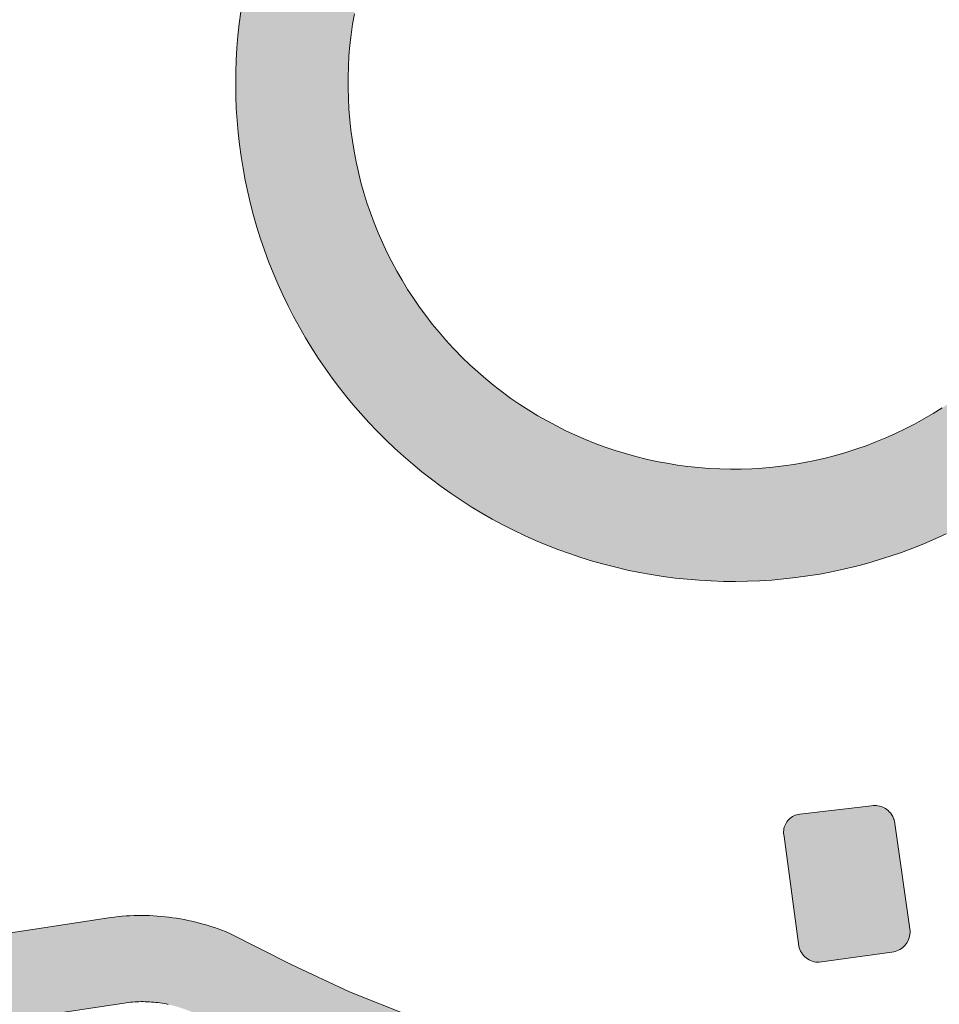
# Model space of a CAD drawing. Extents: x 97094 to 109644, y 463509 to 471969.
# Tile 193 of 256: x 103308 to 103333, y 468692 to 468719. Entities that reach past the tile are written whole.
import ezdxf

# ---------------------------------------------------------------- set-up
doc = ezdxf.new("R2010")
doc.units = 0
doc.layers.add('109 Onkruidbestrijding elementen', color=6, linetype='Continuous', lineweight=20, true_color=0xff00ff)

msp = doc.modelspace()

# ---------------------------------------------------------------- hatches: boundary and pattern name
at = {"layer": '109 Onkruidbestrijding elementen', "true_color": 0xff00ff}
h = msp.add_hatch(color=6, dxfattribs=at)
h.paths.add_polyline_path([(103318.074, 468708.104), (103318.307, 468707.871), (103318.545, 468707.644), (103318.789, 468707.422), (103319.039, 468707.207), (103319.293, 468706.998), (103319.553, 468706.795), (103319.817, 468706.598), (103320.086, 468706.408), (103320.359, 468706.224), (103320.637, 468706.047), (103320.92, 468705.877), (103321.206, 468705.714), (103321.496, 468705.558), (103321.79, 468705.408), (103322.087, 468705.266), (103322.387, 468705.132), (103322.691, 468705.004), (103322.998, 468704.884), (103323.308, 468704.772), (103323.62, 468704.667), (103323.935, 468704.57), (103324.252, 468704.48), (103324.571, 468704.398), (103324.892, 468704.324), (103325.215, 468704.258), (103325.539, 468704.199), (103325.865, 468704.148), (103326.191, 468704.106), (103326.519, 468704.071), (103326.847, 468704.044), (103327.176, 468704.026), (103327.506, 468704.015), (103327.835, 468704.012), (103328.164, 468704.017), (103328.494, 468704.03), (103328.822, 468704.052), (103329.151, 468704.081), (103329.478, 468704.118), (103329.804, 468704.163), (103330.129, 468704.216), (103330.453, 468704.277), (103330.775, 468704.345), (103331.096, 468704.422), (103331.414, 468704.506), (103331.731, 468704.598), (103332.045, 468704.698), (103332.356, 468704.805), (103332.665, 468704.92), (103332.971, 468705.042), (103333.274, 468705.172), (103333.574, 468705.309), (103333.87, 468705.453), (103334.163, 468705.604), (103334.452, 468705.762), (103334.737, 468705.928), (103335.017, 468706.1), (103335.294, 468706.279), (103335.566, 468706.465), (103335.834, 468706.657), (103336.097, 468706.855), (103336.355, 468707.06), (103336.608, 468707.272), (103336.855, 468707.489), (103337.098, 468707.712), (103337.334, 468707.941), (103337.566, 468708.176), (103337.791, 468708.416), (103338.011, 468708.662), (103338.224, 468708.912), (103338.432, 468709.168), (103338.633, 468709.429), (103338.827, 468709.695), (103339.016, 468709.966), (103339.197, 468710.24), (103339.372, 468710.52), (103339.54, 468710.803), (103339.701, 468711.091), (103339.855, 468711.382), (103340.002, 468711.677), (103340.142, 468711.975), (103340.274, 468712.277), (103340.4, 468712.581), (103340.517, 468712.889), (103340.627, 468713.2), (103340.73, 468713.513), (103340.803, 468713.753), (103340.892, 468714.07), (103340.973, 468714.389), (103341.047, 468714.711), (103341.113, 468715.033), (103341.171, 468715.358), (103341.221, 468715.683), (103341.263, 468716.01), (103341.297, 468716.338), (103341.323, 468716.666), (103341.341, 468716.995), (103341.351, 468717.325), (103341.354, 468717.654), (103341.348, 468717.983), (103341.334, 468718.313), (103341.312, 468718.641), (103341.282, 468718.969), (103341.245, 468719.297), (103341.199, 468719.623), (103341.146, 468719.948), (103341.084, 468720.272), (103341.015, 468720.594), (103340.938, 468720.914), (103340.853, 468721.233), (103340.76, 468721.549), (103340.66, 468721.863), (103340.552, 468722.174), (103340.437, 468722.483), (103340.314, 468722.788), (103340.184, 468723.091), (103340.047, 468723.39), (103339.902, 468723.686), (103339.75, 468723.979), (103339.591, 468724.267), (103339.425, 468724.552), (103339.253, 468724.833), (103339.073, 468725.109), (103338.887, 468725.381), (103338.694, 468725.648), (103338.495, 468725.91), (103338.29, 468726.168), (103338.078, 468726.421), (103337.861, 468726.668), (103337.637, 468726.91), (103337.408, 468727.146), (103337.172, 468727.377), (103336.932, 468727.602), (103336.686, 468727.821), (103336.435, 468728.034), (103336.178, 468728.241), (103335.917, 468728.442), (103335.651, 468728.636), (103335.38, 468728.824), (103335.105, 468729.005), (103334.825, 468729.179), (103334.541, 468729.347), (103334.254, 468729.507), (103333.962, 468729.661), (103333.667, 468729.807), (103333.369, 468729.946), (103333.067, 468730.078), (103332.762, 468730.203), (103332.454, 468730.32), (103332.143, 468730.43), (103331.83, 468730.532), (103331.514, 468730.626), (103331.196, 468730.713), (103330.876, 468730.792), (103330.555, 468730.863), (103330.231, 468730.926), (103329.907, 468730.981), (103329.581, 468731.029), (103329.253, 468731.069), (103328.926, 468731.1), (103328.597, 468731.124), (103328.268, 468731.14), (103327.939, 468731.147), (103327.609, 468731.147), (103327.28, 468731.139), (103326.951, 468731.123), (103326.622, 468731.098), (103326.55, 468731.092), (103326.222, 468731.058), (103325.896, 468731.016), (103325.57, 468730.966), (103325.245, 468730.909), (103324.923, 468730.843), (103324.601, 468730.769), (103324.282, 468730.688), (103323.965, 468730.599), (103323.65, 468730.503), (103323.337, 468730.399), (103323.027, 468730.287), (103322.72, 468730.168), (103322.416, 468730.041), (103322.115, 468729.907), (103321.818, 468729.765), (103321.524, 468729.617), (103321.233, 468729.461), (103320.947, 468729.299), (103320.664, 468729.129), (103320.386, 468728.953), (103320.112, 468728.77), (103319.842, 468728.58), (103319.578, 468728.384), (103319.318, 468728.182), (103319.063, 468727.973), (103318.813, 468727.758), (103318.569, 468727.537), (103318.33, 468727.311), (103318.096, 468727.078), (103317.868, 468726.84), (103317.646, 468726.597), (103317.43, 468726.348), (103317.221, 468726.094), (103317.017, 468725.835), (103316.82, 468725.571), (103316.629, 468725.302), (103316.445, 468725.029), (103316.267, 468724.752), (103316.096, 468724.47), (103315.933, 468724.184), (103315.776, 468723.894), (103315.626, 468723.601), (103315.483, 468723.304), (103315.348, 468723.003), (103315.22, 468722.7), (103315.099, 468722.393), (103314.986, 468722.084), (103314.881, 468721.772), (103314.783, 468721.457), (103314.692, 468721.14), (103314.61, 468720.821), (103314.535, 468720.501), (103314.468, 468720.178), (103314.409, 468719.854), (103314.358, 468719.529), (103314.314, 468719.202), (103314.279, 468718.874), (103314.251, 468718.546), (103314.232, 468718.217), (103314.22, 468717.888), (103314.217, 468717.558), (103314.221, 468717.229), (103314.234, 468716.9), (103314.255, 468716.571), (103314.283, 468716.243), (103314.319, 468715.915), (103314.364, 468715.589), (103314.416, 468715.264), (103314.476, 468714.94), (103314.544, 468714.617), (103314.62, 468714.297), (103314.704, 468713.978), (103314.795, 468713.661), (103314.894, 468713.347), (103315.001, 468713.035), (103315.115, 468712.726), (103315.236, 468712.42), (103315.365, 468712.117), (103315.502, 468711.817), (103315.645, 468711.521), (103315.796, 468711.228), (103315.954, 468710.938), (103316.118, 468710.653), (103316.29, 468710.372), (103316.468, 468710.095), (103316.653, 468709.822), (103316.845, 468709.554), (103317.043, 468709.291), (103317.247, 468709.033), (103317.41, 468708.836), (103317.625, 468708.587), (103317.847, 468708.343), (103318.074, 468708.104)])
h.paths.add_polyline_path([(103319.573, 468711.025), (103319.395, 468711.254), (103319.224, 468711.488), (103319.059, 468711.726), (103318.901, 468711.969), (103318.749, 468712.216), (103318.605, 468712.468), (103318.467, 468712.723), (103318.337, 468712.982), (103318.214, 468713.244), (103318.098, 468713.51), (103317.989, 468713.779), (103317.888, 468714.051), (103317.794, 468714.325), (103317.708, 468714.602), (103317.63, 468714.881), (103317.559, 468715.162), (103317.497, 468715.445), (103317.442, 468715.73), (103317.395, 468716.016), (103317.355, 468716.303), (103317.324, 468716.592), (103317.301, 468716.881), (103317.286, 468717.17), (103317.278, 468717.46), (103317.279, 468717.75), (103317.288, 468718.04), (103317.304, 468718.329), (103317.329, 468718.618), (103317.362, 468718.906), (103317.402, 468719.193), (103317.451, 468719.479), (103317.507, 468719.763), (103317.571, 468720.046), (103317.643, 468720.327), (103317.723, 468720.606), (103317.81, 468720.882), (103317.905, 468721.156), (103318.007, 468721.427), (103318.117, 468721.696), (103318.235, 468721.961), (103318.359, 468722.223), (103318.491, 468722.481), (103318.629, 468722.736), (103318.775, 468722.986), (103318.928, 468723.233), (103319.087, 468723.475), (103319.253, 468723.713), (103319.426, 468723.946), (103319.604, 468724.174), (103319.789, 468724.397), (103319.981, 468724.615), (103320.178, 468724.828), (103320.38, 468725.035), (103320.589, 468725.236), (103320.803, 468725.432), (103321.022, 468725.622), (103321.247, 468725.805), (103321.476, 468725.983), (103321.71, 468726.153), (103321.949, 468726.318), (103322.192, 468726.475), (103322.44, 468726.626), (103322.692, 468726.77), (103322.947, 468726.907), (103323.206, 468727.037), (103323.469, 468727.16), (103323.735, 468727.276), (103324.004, 468727.384), (103324.276, 468727.484), (103324.551, 468727.577), (103324.828, 468727.663), (103325.107, 468727.741), (103325.388, 468727.811), (103325.671, 468727.873), (103325.956, 468727.927), (103326.242, 468727.974), (103326.53, 468728.012), (103326.818, 468728.043), (103327.107, 468728.066), (103327.383, 468728.08), (103327.673, 468728.087), (103327.963, 468728.086), (103328.253, 468728.077), (103328.542, 468728.06), (103328.831, 468728.035), (103329.119, 468728.003), (103329.406, 468727.962), (103329.692, 468727.913), (103329.976, 468727.857), (103330.259, 468727.792), (103330.54, 468727.72), (103330.818, 468727.64), (103331.095, 468727.553), (103331.369, 468727.457), (103331.64, 468727.355), (103331.908, 468727.245), (103332.173, 468727.127), (103332.435, 468727.003), (103332.693, 468726.871), (103332.948, 468726.732), (103333.198, 468726.586), (103333.445, 468726.433), (103333.687, 468726.273), (103333.924, 468726.107), (103334.157, 468725.935), (103334.385, 468725.756), (103334.609, 468725.57), (103334.826, 468725.379), (103335.039, 468725.182), (103335.246, 468724.979), (103335.447, 468724.77), (103335.643, 468724.556), (103335.832, 468724.337), (103336.016, 468724.112), (103336.193, 468723.883), (103336.363, 468723.648), (103336.528, 468723.409), (103336.685, 468723.166), (103336.836, 468722.918), (103336.98, 468722.666), (103337.116, 468722.411), (103337.246, 468722.151), (103337.369, 468721.889), (103337.484, 468721.623), (103337.592, 468721.353), (103337.692, 468721.081), (103337.785, 468720.807), (103337.87, 468720.53), (103337.948, 468720.25), (103338.018, 468719.969), (103338.08, 468719.686), (103338.134, 468719.401), (103338.18, 468719.115), (103338.219, 468718.827), (103338.249, 468718.539), (103338.272, 468718.25), (103338.286, 468717.96), (103338.293, 468717.67), (103338.291, 468717.38), (103338.282, 468717.091), (103338.264, 468716.801), (103338.239, 468716.512), (103338.206, 468716.224), (103338.164, 468715.937), (103338.115, 468715.652), (103338.058, 468715.367), (103337.993, 468715.085), (103337.92, 468714.804), (103337.84, 468714.526), (103337.752, 468714.249), (103337.656, 468713.976), (103337.601, 468713.828), (103337.494, 468713.559), (103337.379, 468713.292), (103337.257, 468713.029), (103337.128, 468712.77), (103336.992, 468712.514), (103336.848, 468712.262), (103336.698, 468712.014), (103336.541, 468711.77), (103336.377, 468711.531), (103336.207, 468711.296), (103336.031, 468711.066), (103335.848, 468710.841), (103335.659, 468710.621), (103335.464, 468710.407), (103335.263, 468710.197), (103335.056, 468709.994), (103334.844, 468709.796), (103334.627, 468709.605), (103334.404, 468709.419), (103334.176, 468709.239), (103333.944, 468709.066), (103333.706, 468708.9), (103333.465, 468708.739), (103333.219, 468708.586), (103332.968, 468708.44), (103332.714, 468708.3), (103332.456, 468708.168), (103332.195, 468708.042), (103331.93, 468707.924), (103331.662, 468707.814), (103331.391, 468707.711), (103331.117, 468707.615), (103330.841, 468707.527), (103330.563, 468707.446), (103330.282, 468707.373), (103329.999, 468707.308), (103329.715, 468707.251), (103329.429, 468707.202), (103329.142, 468707.161), (103328.854, 468707.127), (103328.566, 468707.102), (103328.276, 468707.084), (103327.986, 468707.074), (103327.696, 468707.073), (103327.407, 468707.079), (103327.117, 468707.094), (103326.828, 468707.116), (103326.54, 468707.147), (103326.252, 468707.185), (103325.966, 468707.231), (103325.681, 468707.285), (103325.398, 468707.347), (103325.116, 468707.417), (103324.837, 468707.495), (103324.56, 468707.58), (103324.285, 468707.673), (103324.013, 468707.773), (103323.744, 468707.881), (103323.478, 468707.996), (103323.215, 468708.118), (103322.956, 468708.248), (103322.7, 468708.385), (103322.448, 468708.529), (103322.201, 468708.679), (103321.957, 468708.837), (103321.718, 468709.001), (103321.484, 468709.171), (103321.254, 468709.349), (103321.029, 468709.532), (103320.81, 468709.721), (103320.596, 468709.917), (103320.387, 468710.118), (103320.184, 468710.325), (103320.143, 468710.368), (103319.947, 468710.582), (103319.757, 468710.801), (103319.573, 468711.025)])
for points in [[(103332.083, 468697.669), (103332.082, 468697.67), (103332.056, 468697.706), (103332.026, 468697.739), (103331.994, 468697.77), (103331.96, 468697.798), (103331.924, 468697.824), (103331.885, 468697.846), (103331.845, 468697.865), (103331.803, 468697.881), (103331.761, 468697.893), (103331.717, 468697.902), (103331.673, 468697.908), (103331.629, 468697.909), (103331.584, 468697.907), (103331.54, 468697.902), (103329.587, 468697.67), (103329.545, 468697.665), (103329.505, 468697.655), (103329.465, 468697.643), (103329.426, 468697.627), (103329.389, 468697.608), (103329.353, 468697.585), (103329.32, 468697.56), (103329.289, 468697.532), (103329.261, 468697.501), (103329.235, 468697.468), (103329.212, 468697.433), (103329.193, 468697.396), (103329.176, 468697.357), (103329.164, 468697.317), (103329.154, 468697.277), (103329.148, 468697.235), (103329.146, 468697.193), (103329.147, 468697.152), (103329.152, 468697.11), (103329.161, 468697.069), (103329.557, 468694.08), (103329.569, 468694.033), (103329.586, 468693.988), (103329.606, 468693.944), (103329.63, 468693.902), (103329.657, 468693.862), (103329.688, 468693.825), (103329.721, 468693.79), (103329.758, 468693.759), (103329.797, 468693.731), (103329.839, 468693.706), (103329.882, 468693.685), (103329.927, 468693.668), (103329.973, 468693.654), (103330.021, 468693.645), (103330.069, 468693.64), (103330.117, 468693.639), (103332.099, 468693.916), (103332.145, 468693.923), (103332.189, 468693.933), (103332.233, 468693.948), (103332.276, 468693.966), (103332.316, 468693.987), (103332.355, 468694.012), (103332.392, 468694.04), (103332.426, 468694.07), (103332.458, 468694.104), (103332.487, 468694.14), (103332.512, 468694.178), (103332.534, 468694.218), (103332.553, 468694.26), (103332.569, 468694.304), (103332.58, 468694.348), (103332.588, 468694.393), (103332.593, 468694.439), (103332.593, 468694.485), (103332.163, 468697.486), (103332.155, 468697.518), (103332.144, 468697.549), (103332.132, 468697.58), (103332.118, 468697.61), (103332.102, 468697.639), (103332.084, 468697.667), (103332.083, 468697.669)], [(103329.254, 468593.828), (103328.855, 468605.766), (103328.287, 468627.073), (103328.282, 468627.252), (103328.3, 468631.138), (103328.32, 468635.242), (103328.718, 468647.667), (103328.845, 468648.7), (103328.954, 468649.735), (103329.045, 468650.772), (103329.118, 468651.811), (103329.173, 468652.85), (103329.21, 468653.891), (103329.228, 468654.931), (103329.229, 468655.972), (103329.211, 468657.013), (103329.176, 468658.053), (103329.122, 468659.093), (103329.05, 468660.131), (103328.96, 468661.168), (103328.852, 468662.204), (103328.726, 468663.237), (103328.582, 468664.268), (103327.09, 468670.49), (103326.097, 468674.63), (103325.814, 468675.81), (103322.81, 468688.333), (103322.789, 468688.416), (103322.767, 468688.499), (103322.744, 468688.582), (103322.719, 468688.664), (103322.693, 468688.746), (103322.665, 468688.827), (103322.636, 468688.908), (103322.606, 468688.988), (103322.574, 468689.068), (103322.541, 468689.147), (103322.507, 468689.226), (103322.471, 468689.304), (103322.434, 468689.381), (103322.396, 468689.458), (103322.357, 468689.534), (103322.316, 468689.61), (103322.274, 468689.685), (103322.231, 468689.759), (103322.186, 468689.832), (103322.141, 468689.905), (103322.094, 468689.977), (103322.045, 468690.048), (103321.996, 468690.118), (103321.946, 468690.188), (103321.894, 468690.256), (103321.841, 468690.324), (103321.788, 468690.391), (103321.733, 468690.457), (103321.676, 468690.522), (103321.619, 468690.586), (103321.561, 468690.649), (103321.502, 468690.711), (103321.442, 468690.772), (103321.38, 468690.832), (103321.318, 468690.891), (103321.255, 468690.949), (103321.19, 468691.006), (103321.125, 468691.062), (103321.059, 468691.117), (103320.992, 468691.17), (103320.924, 468691.223), (103320.855, 468691.274), (103320.786, 468691.324), (103320.715, 468691.373), (103320.644, 468691.421), (103320.572, 468691.468), (103320.499, 468691.513), (103320.426, 468691.558), (103320.351, 468691.601), (103320.276, 468691.642), (103320.201, 468691.683), (103320.124, 468691.722), (103320.047, 468691.76), (103319.97, 468691.797), (103319.891, 468691.832), (103319.813, 468691.866), (103319.733, 468691.899), (103319.653, 468691.93), (103319.573, 468691.96), (103318.959, 468692.183), (103317.321, 468692.834), (103315.725, 468693.581), (103314.036, 468694.434), (103313.938, 468694.474), (103313.838, 468694.513), (103313.739, 468694.549), (103313.638, 468694.584), (103313.537, 468694.618), (103313.436, 468694.649), (103313.334, 468694.679), (103313.231, 468694.707), (103313.128, 468694.734), (103313.025, 468694.758), (103312.921, 468694.781), (103312.817, 468694.802), (103312.712, 468694.821), (103312.607, 468694.838), (103312.502, 468694.854), (103312.397, 468694.868), (103312.291, 468694.88), (103312.185, 468694.89), (103312.079, 468694.899), (103311.973, 468694.905), (103311.867, 468694.91), (103311.761, 468694.913), (103311.654, 468694.914), (103311.548, 468694.913), (103311.442, 468694.911), (103311.335, 468694.906), (103311.229, 468694.9), (103311.123, 468694.892), (103311.017, 468694.882), (103310.912, 468694.871), (103310.806, 468694.857), (103310.701, 468694.842), (103294.56, 468692.368), (103294.946, 468690.086), (103311.18, 468692.53), (103311.237, 468692.538), (103311.294, 468692.545), (103311.351, 468692.551), (103311.408, 468692.556), (103311.466, 468692.56), (103311.523, 468692.563), (103311.58, 468692.565), (103311.638, 468692.567), (103311.695, 468692.567), (103311.753, 468692.566), (103311.81, 468692.564), (103311.868, 468692.561), (103311.925, 468692.557), (103311.982, 468692.553), (103312.039, 468692.547), (103312.096, 468692.54), (103312.153, 468692.532), (103312.21, 468692.524), (103312.267, 468692.514), (103312.323, 468692.503), (103312.38, 468692.492), (103312.436, 468692.479), (103312.491, 468692.465), (103312.547, 468692.451), (103312.602, 468692.435), (103312.657, 468692.419), (103312.712, 468692.401), (103312.767, 468692.383), (103312.821, 468692.364), (103312.875, 468692.344), (103312.928, 468692.323), (103312.981, 468692.301), (103313.034, 468692.278), (103313.086, 468692.254), (103313.138, 468692.229), (103316.368, 468690.653), (103318.58, 468689.787), (103318.638, 468689.764), (103318.695, 468689.74), (103318.752, 468689.715), (103318.808, 468689.689), (103318.864, 468689.662), (103318.92, 468689.634), (103318.975, 468689.605), (103319.029, 468689.575), (103319.083, 468689.545), (103319.137, 468689.513), (103319.19, 468689.481), (103319.242, 468689.447), (103319.294, 468689.413), (103319.346, 468689.378), (103319.396, 468689.342), (103319.446, 468689.305), (103319.496, 468689.268), (103319.545, 468689.229), (103319.593, 468689.19), (103319.641, 468689.15), (103319.687, 468689.109), (103319.734, 468689.068), (103319.779, 468689.025), (103319.824, 468688.982), (103319.868, 468688.938), (103319.911, 468688.894), (103319.954, 468688.848), (103319.995, 468688.802), (103320.036, 468688.756), (103320.077, 468688.708), (103320.116, 468688.66), (103320.154, 468688.611), (103320.192, 468688.562), (103320.229, 468688.512), (103320.265, 468688.462), (103320.3, 468688.41), (103320.335, 468688.359), (103320.368, 468688.306), (103320.401, 468688.253), (103320.433, 468688.2), (103320.463, 468688.146), (103320.493, 468688.091), (103320.522, 468688.036), (103320.55, 468687.981), (103320.578, 468687.925), (103320.604, 468687.869), (103320.629, 468687.812), (103320.653, 468687.755), (103320.677, 468687.697), (103320.699, 468687.639), (103320.72, 468687.581), (103320.741, 468687.522), (103320.76, 468687.463), (103320.779, 468687.404), (103320.796, 468687.344), (103320.813, 468687.284), (103320.828, 468687.224), (103323.824, 468675.131), (103326.528, 468664.216), (103326.653, 468663.19), (103326.757, 468662.162), (103326.842, 468661.132), (103326.906, 468660.1), (103326.949, 468659.067), (103326.973, 468658.034), (103326.976, 468657), (103326.959, 468655.967), (103326.921, 468654.934), (103326.723, 468647.712), (103326.687, 468646.408), (103326.605, 468643.2), (103326.335, 468634.466), (103326.545, 468634.307), (103326.618, 468634.053), (103326.396, 468628.327), (103326.409, 468627.935), (103326.568, 468623.25), (103326.827, 468617.609), (103326.981, 468612.516), (103327.278, 468600.628), (103326.849, 468600.61), (103326.947, 468598.301), (103327.255, 468591.379), (103329.254, 468593.828)]]:
    msp.add_hatch(color=6, dxfattribs=at).paths.add_polyline_path(points)

# ---------------------------------------------------------------- linework, layer by layer
at = {"layer": '109 Onkruidbestrijding elementen', "color": 3, "true_color": 0x00ff00}
for points in [[(103314.358, 468719.529), (103314.314, 468719.202), (103314.279, 468718.874), (103314.251, 468718.546), (103314.232, 468718.217), (103314.22, 468717.888), (103314.217, 468717.558), (103314.221, 468717.229), (103314.234, 468716.9), (103314.255, 468716.571), (103314.283, 468716.243), (103314.319, 468715.915), (103314.364, 468715.589), (103314.416, 468715.264), (103314.476, 468714.94), (103314.544, 468714.617), (103314.62, 468714.297), (103314.704, 468713.978), (103314.795, 468713.661), (103314.894, 468713.347), (103315.001, 468713.035), (103315.115, 468712.726), (103315.236, 468712.42), (103315.365, 468712.117), (103315.502, 468711.817), (103315.645, 468711.521), (103315.796, 468711.228), (103315.954, 468710.938), (103316.118, 468710.653), (103316.29, 468710.372), (103316.468, 468710.095), (103316.653, 468709.822), (103316.845, 468709.554), (103317.043, 468709.291), (103317.247, 468709.033), (103317.41, 468708.836), (103317.625, 468708.587), (103317.847, 468708.343), (103318.074, 468708.104), (103318.074, 468708.104), (103318.307, 468707.871), (103318.545, 468707.644), (103318.789, 468707.422), (103319.039, 468707.207), (103319.293, 468706.998), (103319.553, 468706.795), (103319.817, 468706.598), (103320.086, 468706.408), (103320.359, 468706.224), (103320.637, 468706.047), (103320.92, 468705.877), (103321.206, 468705.714), (103321.496, 468705.558), (103321.79, 468705.408), (103322.087, 468705.266), (103322.387, 468705.132), (103322.691, 468705.004), (103322.998, 468704.884), (103323.308, 468704.772), (103323.62, 468704.667), (103323.935, 468704.57), (103324.252, 468704.48), (103324.571, 468704.398), (103324.892, 468704.324), (103325.215, 468704.258), (103325.539, 468704.199), (103325.865, 468704.148), (103326.191, 468704.106), (103326.519, 468704.071), (103326.847, 468704.044), (103327.176, 468704.026), (103327.506, 468704.015), (103327.835, 468704.012), (103328.164, 468704.017), (103328.494, 468704.03), (103328.822, 468704.052), (103329.151, 468704.081), (103329.478, 468704.118), (103329.804, 468704.163), (103330.129, 468704.216), (103330.453, 468704.277), (103330.775, 468704.345), (103331.096, 468704.422), (103331.414, 468704.506), (103331.731, 468704.598), (103332.045, 468704.698), (103332.356, 468704.805), (103332.665, 468704.92), (103332.971, 468705.042), (103333.274, 468705.172), (103333.574, 468705.309)], [(103333.465, 468708.739), (103333.219, 468708.586), (103332.968, 468708.44), (103332.714, 468708.3), (103332.456, 468708.168), (103332.195, 468708.042), (103331.93, 468707.924), (103331.662, 468707.814), (103331.391, 468707.711), (103331.117, 468707.615), (103330.841, 468707.527), (103330.563, 468707.446), (103330.282, 468707.373), (103329.999, 468707.308), (103329.715, 468707.251), (103329.429, 468707.202), (103329.142, 468707.161), (103328.854, 468707.127), (103328.566, 468707.102), (103328.276, 468707.084), (103327.986, 468707.074), (103327.696, 468707.073), (103327.407, 468707.079), (103327.117, 468707.094), (103326.828, 468707.116), (103326.54, 468707.147), (103326.252, 468707.185), (103325.966, 468707.231), (103325.681, 468707.285), (103325.398, 468707.347), (103325.116, 468707.417), (103324.837, 468707.495), (103324.56, 468707.58), (103324.285, 468707.673), (103324.013, 468707.773), (103323.744, 468707.881), (103323.478, 468707.996), (103323.215, 468708.118), (103322.956, 468708.248), (103322.7, 468708.385), (103322.448, 468708.529), (103322.201, 468708.679), (103321.957, 468708.837), (103321.718, 468709.001), (103321.484, 468709.171), (103321.254, 468709.349), (103321.029, 468709.532), (103320.81, 468709.721), (103320.596, 468709.917), (103320.387, 468710.118), (103320.184, 468710.325), (103320.143, 468710.368), (103319.947, 468710.582), (103319.757, 468710.801), (103319.573, 468711.025), (103319.573, 468711.025), (103319.395, 468711.254), (103319.224, 468711.488), (103319.059, 468711.726), (103318.901, 468711.969), (103318.749, 468712.216), (103318.605, 468712.468), (103318.467, 468712.723), (103318.337, 468712.982), (103318.214, 468713.244), (103318.098, 468713.51), (103317.989, 468713.779), (103317.888, 468714.051), (103317.794, 468714.325), (103317.708, 468714.602), (103317.63, 468714.881), (103317.559, 468715.162), (103317.497, 468715.445), (103317.442, 468715.73), (103317.395, 468716.016), (103317.355, 468716.303), (103317.324, 468716.592), (103317.301, 468716.881), (103317.286, 468717.17), (103317.278, 468717.46), (103317.279, 468717.75), (103317.288, 468718.04), (103317.304, 468718.329), (103317.329, 468718.618), (103317.362, 468718.906), (103317.402, 468719.193), (103317.451, 468719.479)], [(103318.959, 468692.183), (103317.321, 468692.834), (103315.725, 468693.581), (103314.036, 468694.434), (103313.938, 468694.474), (103313.838, 468694.513), (103313.739, 468694.549), (103313.638, 468694.584), (103313.537, 468694.618), (103313.436, 468694.649), (103313.334, 468694.679), (103313.231, 468694.707), (103313.128, 468694.734), (103313.025, 468694.758), (103312.921, 468694.781), (103312.817, 468694.802), (103312.712, 468694.821), (103312.607, 468694.838), (103312.502, 468694.854), (103312.397, 468694.868), (103312.291, 468694.88), (103312.185, 468694.89), (103312.079, 468694.899), (103311.973, 468694.905), (103311.867, 468694.91), (103311.761, 468694.913), (103311.654, 468694.914), (103311.548, 468694.913), (103311.442, 468694.911), (103311.335, 468694.906), (103311.229, 468694.9), (103311.123, 468694.892), (103311.017, 468694.882), (103310.912, 468694.871), (103310.806, 468694.857), (103310.701, 468694.842), (103294.56, 468692.368)], [(103294.946, 468690.086), (103311.18, 468692.53), (103311.237, 468692.538), (103311.294, 468692.545), (103311.351, 468692.551), (103311.408, 468692.556), (103311.466, 468692.56), (103311.523, 468692.563), (103311.58, 468692.565), (103311.638, 468692.567), (103311.695, 468692.567), (103311.753, 468692.566), (103311.81, 468692.564), (103311.868, 468692.561), (103311.925, 468692.557), (103311.982, 468692.553), (103312.039, 468692.547), (103312.096, 468692.54), (103312.153, 468692.532), (103312.21, 468692.524), (103312.267, 468692.514), (103312.323, 468692.503), (103312.38, 468692.492)]]:
    msp.add_lwpolyline(points, dxfattribs=at)
msp.add_lwpolyline([(103332.083, 468697.669), (103332.082, 468697.67), (103332.056, 468697.706), (103332.026, 468697.739), (103331.994, 468697.77), (103331.96, 468697.798), (103331.924, 468697.824), (103331.885, 468697.846), (103331.845, 468697.865), (103331.803, 468697.881), (103331.761, 468697.893), (103331.717, 468697.902), (103331.673, 468697.908), (103331.629, 468697.909), (103331.584, 468697.907), (103331.54, 468697.902), (103329.587, 468697.67), (103329.545, 468697.665), (103329.505, 468697.655), (103329.465, 468697.643), (103329.426, 468697.627), (103329.389, 468697.608), (103329.353, 468697.585), (103329.32, 468697.56), (103329.289, 468697.532), (103329.261, 468697.501), (103329.235, 468697.468), (103329.212, 468697.433), (103329.193, 468697.396), (103329.176, 468697.357), (103329.164, 468697.317), (103329.154, 468697.277), (103329.148, 468697.235), (103329.146, 468697.193), (103329.147, 468697.152), (103329.152, 468697.11), (103329.161, 468697.069), (103329.557, 468694.08), (103329.569, 468694.033), (103329.586, 468693.988), (103329.606, 468693.944), (103329.63, 468693.902), (103329.657, 468693.862), (103329.688, 468693.825), (103329.721, 468693.79), (103329.758, 468693.759), (103329.797, 468693.731), (103329.839, 468693.706), (103329.882, 468693.685), (103329.927, 468693.668), (103329.973, 468693.654), (103330.021, 468693.645), (103330.069, 468693.64), (103330.117, 468693.639), (103332.099, 468693.916), (103332.145, 468693.923), (103332.189, 468693.933), (103332.233, 468693.948), (103332.276, 468693.966), (103332.316, 468693.987), (103332.355, 468694.012), (103332.392, 468694.04), (103332.426, 468694.07), (103332.458, 468694.104), (103332.487, 468694.14), (103332.512, 468694.178), (103332.534, 468694.218), (103332.553, 468694.26), (103332.569, 468694.304), (103332.58, 468694.348), (103332.588, 468694.393), (103332.593, 468694.439), (103332.593, 468694.485), (103332.163, 468697.486), (103332.155, 468697.518), (103332.144, 468697.549), (103332.132, 468697.58), (103332.118, 468697.61), (103332.102, 468697.639), (103332.084, 468697.667), (103332.083, 468697.669)], close=True, dxfattribs=at)

doc.saveas('drawing.dxf')
